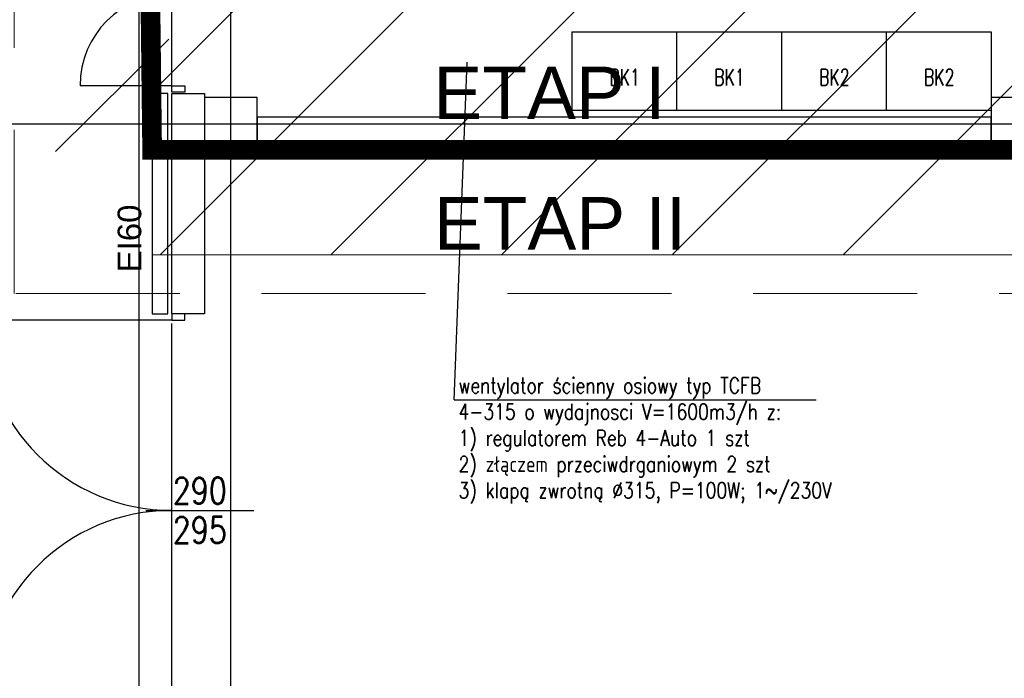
# Model space of a CAD drawing. Header units: centimetres. Extents: x -228435 to 111511, y -89367 to 428125.
# Tile 119 of 216: x -72750 to -65240, y 85869 to 90894. Entities that reach past the tile are written whole.
import ezdxf

# ---------------------------------------------------------------- set-up
doc = ezdxf.new("R2010")
doc.units = ezdxf.units.CM
doc.header["$LTSCALE"] = 50
for name, pattern in [('Balustrady$0$DASHED', [0.75, 0.5, -0.25]), ('DASHDOT2', [12.7, 6.35, -3.175, 0, -3.175]), ('DIVIDE', [31.75, 12.7, -6.35, 0, -6.35, 0, -6.35])]:
    doc.linetypes.add(name, pattern=pattern)
doc.layers.get('0').update_dxf_attribs({"color": 8})
for name, color, linetype in [('ARCH_ETAPOWANIE', 8, 'DIVIDE'), ('ARCH_INFO_ETYK_DRZWI_IST', 8, 'Continuous'), ('ARCH_INFO_ODPORNOŚĆ OGNIOWA', 8, 'Continuous'), ('ARCH_INFO_OPISY', 8, 'Continuous'), ('ARCH_INFO_OSIE_IST', 8, 'DASHDOT2'), ('ARCH_MUROWANE_IST', 8, 'Continuous'), ('ARCH_ŚLUSARKA_DRZWI_IST', 8, 'Continuous'), ('ARCH_ŻELBET_IST', 8, 'Continuous'), ('Osie rzutów$0$ARCH_INFO_OSIE_OPISY_IST', 8, 'Continuous')]:
    doc.layers.add(name, color=color, linetype=linetype)
doc.layers.add('ARCH_WIDOK', color=8, linetype='Continuous', lineweight=13)
doc.layers.add('EL_Rozdzielnice 400V', color=8, linetype='Continuous', lineweight=25)
doc.styles.add('A_simplex_12.5', font='simplex.shx', dxfattribs={"width": 0.7, "height": 12.5})
doc.styles.add('Arial', font='ARIAL.TTF')
doc.styles.add('ROMANS-50-CM', font='romans.shx', dxfattribs={"width": 0.8, "height": 10})

# ---------------------------------------------------------------- blocks, each defined once
blk = doc.blocks.new('DRZWI70+70')
for p, q in [((0, 70), (-70, 70)), ((0, -70), (-70, -70))]:
    blk.add_line(p, q)
at = {"lineweight": -3}
for p, q in [((0, 70), (0, 75)), ((0, 75), (10, 75)), ((10, 70), (0, 70)), ((0, -70), (0, 70)), ((10, 75), (10, 70)), ((25, 0), (-25, 0)), ((0, -75), (0, -70)), ((0, -70), (10, -70)), ((10, -75), (0, -75)), ((10, -70), (10, -75))]:
    blk.add_line(p, q, dxfattribs=at)
for centre, start, end in [((0, 70), 180, 270), ((0, -70), 90, 180)]:
    blk.add_arc(centre, 70, start, end, dxfattribs=at)
blk = doc.blocks.new('Osie rzutów')
at = {"layer": 'ARCH_INFO_OSIE_IST', "ltscale": 10}
for p, q in [((4930, 12255), (4930, 15006.6)), ((5000, 12255), (5000, 14934.6)), ((4436.04, 13510), (13655, 13510))]:
    blk.add_line(p, q, dxfattribs=at)

msp = doc.modelspace()

# ---------------------------------------------------------------- hatches: boundary and pattern name
at = {"layer": 'ARCH_WIDOK'}
h = msp.add_hatch(dxfattribs=at)
h.set_pattern_fill('ANSI31', color=256, scale=290, style=0)
h.set_pattern_definition([(45, (-121140, -45000), (-651.0686, 651.0686), [])])
h.paths.add_polyline_path([(-71740, 89100), (-71740, 102700), (-71190, 102700), (-71190, 105100), (-64590, 105100), (-64590, 89100)])

# ---------------------------------------------------------------- linework, layer by layer
at = {"linetype": 'Balustrady$0$DASHED', "lineweight": 20, "ltscale": 50, "elevation": -5670}
msp.add_lwpolyline([(-72793.23015, 103386.995), (-60279.68964, 103386.995), (-60279.68964, 88803.4603), (-72793.23015, 88803.4603)], close=True, dxfattribs=at)
at = {"layer": 'ARCH_ETAPOWANIE', "ltscale": 10, "const_width": 150, "elevation": 630}
msp.add_lwpolyline([(-32748.04041, 102637.86797), (-71890, 102620.1903), (-71740, 89900), (-59190, 89900), (-59190, 71200), (-71590, 71200), (-71590, 58800), (-65060, 58800), (-65060, 57540), (-63050, 57540), (-63050, -5675.91583)], dxfattribs=at)
at = {"layer": 'ARCH_INFO_OPISY'}
for p, q in [((-72477.60992, 89887.15505, -18570), (-71614, 90745.91903, -18570)), ((-69437.5139, 87994.33482, -5670), (-69338.16529, 90568.41903, -18570)), ((-69437.5139, 87994.33482, -5670), (-66674.04791, 87994.33482, 630))]:
    msp.add_line(p, q, dxfattribs=at)
at = {"layer": 'ARCH_MUROWANE_IST', "ltscale": 4, "elevation": 630}
for points in [[(-71740, 88650), (-71620, 88650), (-71620, 90330), (-71740, 90330)], [(-70940, 89900), (-65340, 89900), (-65340, 90150), (-70940, 90150)]]:
    msp.add_lwpolyline(points, close=True, dxfattribs=at)
msp.add_lwpolyline([(-71340, 89900), (-71340, 88650), (-71590, 88650), (-71590, 90330), (-71340, 90330), (-71340, 90300)], dxfattribs=at)
at = {"layer": 'ARCH_WIDOK', "elevation": 630}
msp.add_lwpolyline([(-71740, 89100), (-71740, 102700), (-71190, 102700), (-71190, 105100), (-64590, 105100), (-64590, 89100)], close=True, dxfattribs=at)
at = {"layer": 'ARCH_ŚLUSARKA_DRZWI_IST'}
for p, q in [((-71590, 85700, 630), (-71590, 88575.87404, 630)), ((-71788.93372, 87150, 630), (-70963.31565, 87150, 630))]:
    msp.add_line(p, q, dxfattribs=at)
at = {"layer": 'ARCH_ŚLUSARKA_DRZWI_IST', "elevation": 630}
msp.add_lwpolyline([(-71590, 88600), (-71490, 88600), (-71490, 88650), (-71590, 88650), (-71590, 88600), (-73040, 88600, 0.4142135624), (-73040, 88600), (-73040, 88600), (-73040, 88600), (-73040, 88600), (-73040, 88600)], format="xyb", dxfattribs=at)
at = {"layer": 'ARCH_ŚLUSARKA_DRZWI_IST'}
for centre, start, end in [((-71590, 88600, 630), 180, 270), ((-71590, 85700, 630), 90, 180)]:
    msp.add_arc(centre, 1450, start, end, dxfattribs=at)
at = {"layer": 'ARCH_ŻELBET_IST', "ltscale": 4, "elevation": 630}
for points in [[(-71340, 89900), (-70940, 89900), (-70940, 90300), (-71340, 90300)], [(-65340, 89900), (-64940, 89900), (-64940, 90300), (-65340, 90300)]]:
    msp.add_lwpolyline(points, close=True, dxfattribs=at)
at = {"layer": 'EL_Rozdzielnice 400V'}
for p, q in [((-68540, 90800, 630), (-67740, 90800, 630)), ((-68540, 90800, 630), (-68540, 90200, 630)), ((-67740, 90800, 630), (-67740, 90200, 630)), ((-67740, 90800, 630), (-66940, 90800, 630)), ((-67740, 90800, 630), (-67740, 90200, 630)), ((-66940, 90800, 630), (-66940, 90200, 630)), ((-66940, 90800, 630), (-66140, 90800, 630)), ((-66940, 90800, 630), (-66940, 90200, 630)), ((-66140, 90800, 630), (-66140, 90200, 630)), ((-66140, 90800, 630), (-65340, 90800, 630)), ((-66140, 90800, 630), (-66140, 90200, 630)), ((-65340, 90800, 630), (-65340, 90200, 630)), ((-67740, 90200, 630), (-68540, 90200, 630)), ((-66940, 90200, 630), (-67740, 90200, 630)), ((-66140, 90200, 630), (-66940, 90200, 630)), ((-65340, 90200, 630), (-66140, 90200, 630))]:
    msp.add_line(p, q, dxfattribs=at)

# ---------------------------------------------------------------- block references
at = {"layer": 'ARCH_ŚLUSARKA_DRZWI_IST', "xscale": 10, "yscale": 10, "zscale": 10}
msp.add_blockref('DRZWI70+70', (-71590, 91090, 630), dxfattribs=at)
at = {"layer": 'Osie rzutów$0$ARCH_INFO_OSIE_OPISY_IST', "xscale": 10, "yscale": 10, "zscale": 10}
msp.add_blockref('Osie rzutów', (-121140, -45000, 630), dxfattribs=at)

# ---------------------------------------------------------------- texts
at = {"layer": 'ARCH_ETAPOWANIE', "ltscale": 10, "char_height": 400, "width": 2796.2290174, "attachment_point": 1, "style": 'Arial'}
for s, insert in [('ETAP I', (-69594.59643, 90535.36746, 630)), ('ETAP II', (-69591.31336, 89539.76378, 630))]:
    msp.add_mtext(s, dxfattribs=dict(at, insert=insert))
at = {"layer": 'ARCH_INFO_ETYK_DRZWI_IST', "insert": (-71376.84732, 87150, 630), "char_height": 200, "width": 100, "attachment_point": 5, "line_spacing_factor": 0.9, "style": 'ROMANS-50-CM'}
msp.add_mtext('290\\P295', dxfattribs=at)
at = {"layer": 'ARCH_INFO_ODPORNOŚĆ OGNIOWA', "insert": (-72061.88594, 89224.53113, 630), "char_height": 180, "width": 533.3252474, "attachment_point": 5, "rotation": 90, "style": 'Arial'}
msp.add_mtext('\\PEI60', dxfattribs=at)
at = {"layer": 'ARCH_INFO_OPISY', "insert": (-69402.51824, 88162.86867, -12749.81309), "char_height": 120, "width": 3034.3786842, "attachment_point": 1, "style": 'ROMANS-50-CM'}
msp.add_mtext('wentylator ścienny osiowy typ TCFB 4-315 o wydajnosci V=1600m3/h z:\\P1) regulatorem Reb 4-Auto 1 szt\\P2) złączem przeciwdrganiowym 2 szt\\P3) klapą zwrotną %%C315, P=100W; 1~/230V', dxfattribs=at)
at = {"layer": 'EL_Rozdzielnice 400V', "style": 'A_simplex_12.5', "width": 0.7}
for s, p in [('BK1', (-68252.35493, 90392.09966, 630)), ('BK1', (-67452.35493, 90392.09966, 630)), ('BK2', (-66652.35493, 90392.09966, 630)), ('BK2', (-65852.35493, 90392.09966, 630))]:
    msp.add_text(s, height=125, dxfattribs=at).set_placement(p)

doc.saveas('drawing.dxf')
